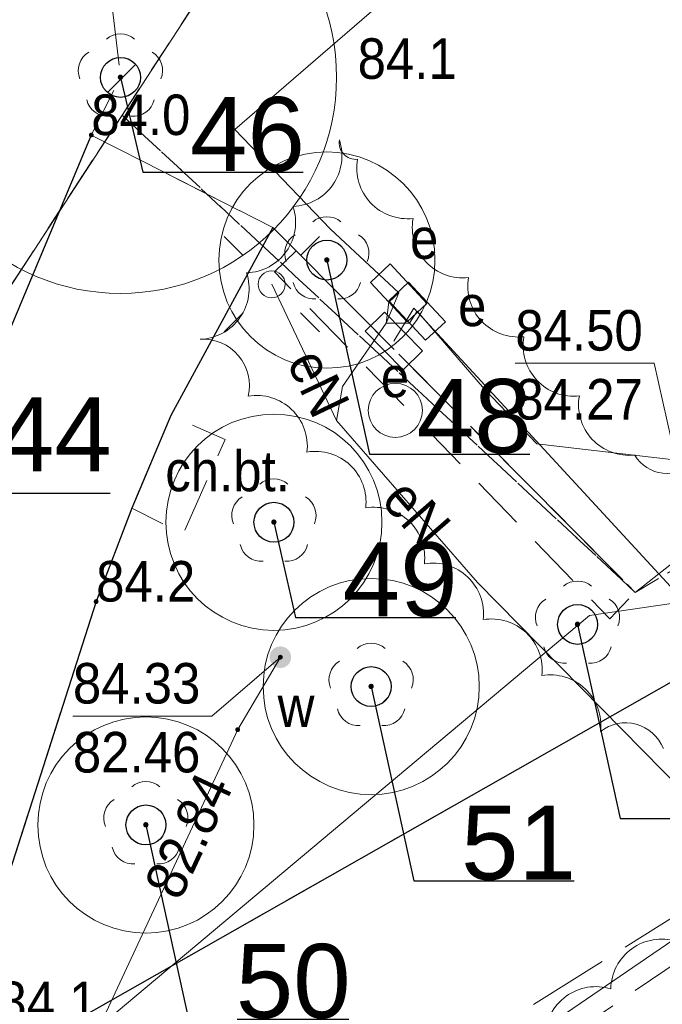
# Model space of a CAD drawing. Header units: metres. Extents: x 6540907 to 6541833, y 5893434 to 5894895.
# Tile 91 of 256: x 6541013 to 6541025, y 5894188 to 5894206. Entities that reach past the tile are written whole.
import ezdxf
from ezdxf import colors
from ezdxf.entities.mleader import LeaderData, LeaderLine
from ezdxf.enums import TextEntityAlignment as Align
from ezdxf.math import Vec2, Vec3

# ---------------------------------------------------------------- set-up
doc = ezdxf.new("R2010")
doc.units = ezdxf.units.M
doc.header["$MEASUREMENT"] = 0
for name, pattern in [('1.0_0.5', [1.5, 1, -0.5]), ('1.5_0.5', [2, 1.5, -0.5]), ('219-500', [0, 0]), ('egug-500', [1, 0.5, -0.5])]:
    doc.linetypes.add(name, pattern=pattern)
doc.layers.get('0').update_dxf_attribs({"color": 2, "linetype": 'CONTINUOUS', "lineweight": 5})
for name, color, linetype, lineweight in [('218-kontur użytku gruntowego', 251, 'CONTINUOUS', 9), ('219-działka ewidencyjna', 152, 'CONTINUOUS', 18), ('chodnik', 251, 'CONTINUOUS', 9), ('chodnik-Atr17', 251, 'CONTINUOUS', 9), ('drzewo liściaste', 251, 'CONTINUOUS', 9), ('jezdnia', 251, 'CONTINUOUS', 9), ('krawężnik', 251, 'CONTINUOUS', 9), ('latarnia', 251, 'CONTINUOUS', 9), ('obszar utwardzony', 251, 'CONTINUOUS', 9), ('obudowa ochronna przewodu', 251, 'CONTINUOUS', 9), ('pikieta naturalna', 251, 'CONTINUOUS', 9), ('pikieta naturalna-Atr2', 251, 'CONTINUOUS', 9), ('przewód elektroenergetyczny podziemny', 251, 'CONTINUOUS', 9), ('przewód elektroenergetyczny podziemny-Atr1', 251, 'CONTINUOUS', 9), ('przewód wodociągowy', 251, 'CONTINUOUS', 9), ('rzędna', 251, 'CONTINUOUS', 9), ('rzędna-Atr2', 251, 'CONTINUOUS', 9), ('rzędna-Atr3', 251, 'CONTINUOUS', 9), ('szafa elektroenergetyczna lub kontener', 251, 'CONTINUOUS', 9), ('szafa elektroenergetyczna lub kontener-Atr17', 251, 'CONTINUOUS', 9), ('z_i_drzewa_liściste_korony', 66, 'CONTINUOUS', 20), ('z_i_drzewa_opis', 7, 'CONTINUOUS', 25), ('zadrzewienie  zakrzewienie', 252, 'CONTINUOUS', 15), ('zasuwa lub zawór', 252, 'CONTINUOUS', 15), ('zasuwa lub zawór-Atr17', 252, 'CONTINUOUS', 15)]:
    doc.layers.add(name, color=color, linetype=linetype, lineweight=lineweight)
doc.layers.add('z_i_masywy_grupy', color=7, linetype='CONTINUOUS', lineweight=13, true_color=0x7f926c)
doc.styles.add('Opisowy', font='arial.ttf')
doc.styles.get("Standard").update_dxf_attribs({"font": 'Arial', "width": 0.75})

# ---------------------------------------------------------------- blocks, each defined once
blk = doc.blocks.new('PW01')
at = {"linetype": 'Continuous', "lineweight": 13}
h = blk.add_hatch(color=0, dxfattribs=at)
edge = h.paths.add_edge_path()
edge.add_arc((0, 0), 0.045, 0, 360)
blk = doc.blocks.new('SM01')
at = {"color": 0, "linetype": 'Continuous', "lineweight": 13}
for p, q in [((-0.53, 0.531), (-0.883, 0.884)), ((0.531, 0.531), (0.884, 0.884)), ((-0.53, -0.53), (-0.883, -0.883)), ((0.531, -0.53), (0.884, -0.883))]:
    blk.add_line(p, q, dxfattribs=at)
blk.add_circle((0, 0), 0.25, dxfattribs=at)
blk = doc.blocks.new('US18')
at = {"color": 0, "linetype": 'Continuous', "lineweight": 13}
for p, q in [((-0.5, -0.25), (-0.5, 0.25)), ((-0.5, 0.25), (0.5, 0.25)), ((0.5, -0.25), (0.5, 0.25)), ((-0.5, -0.25), (0.5, -0.25))]:
    blk.add_line(p, q, dxfattribs=at)
blk = doc.blocks.new('US25')
at = {"linetype": 'Continuous', "lineweight": 0}
h = blk.add_hatch(color=0, dxfattribs=at)
edge = h.paths.add_edge_path()
edge.add_arc((0, 0), 0.2, 0, 360)
blk = doc.blocks.new('OTZK1')
at = {"color": 0, "linetype": 'Continuous'}
blk.add_circle((0, 0), 0.5, dxfattribs=at)
blk = doc.blocks.new('OP021')
at = {"linetype": 'Continuous', "lineweight": 13}
h = blk.add_hatch(color=0, dxfattribs=at)
edge = h.paths.add_edge_path()
edge.add_arc((0, 0), 0.05, 0, 360)
at = {"color": 0, "linetype": 'Continuous', "lineweight": 13}
for centre, start, end in [((0, 0.4), 49.272, 130.728), ((-0.38, 0.124), 121.308, 202.548), ((0.38, 0.124), 337.452, 58.692), ((-0.235, -0.324), 193.221, 274.871), ((0.235, -0.324), 265.129, 346.779)]:
    blk.add_arc(centre, 0.4, start, end, dxfattribs=at)
blk = doc.blocks.new('_None')
blk = doc.blocks.new('punkt')
h = blk.add_hatch()
h.set_pattern_fill('ANSI32', color=256, scale=0.2)
h.set_pattern_definition([(45, (-4781848.87, -5644337.08), (-1.34703841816, 1.34703841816), []), (45, (-4781847.972, -5644337.08), (-1.34703841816, 1.34703841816), [])])
edge = h.paths.add_edge_path()
edge.add_arc((0, 0), 0.243, 0, 360)
blk.add_circle((0, 0), 0.243)

msp = doc.modelspace()

# ---------------------------------------------------------------- linework, layer by layer
at = {"layer": '218-kontur użytku gruntowego', "linetype": 'egug-500', "lineweight": 18, "flags": 128}
for points in [[(6541024.88, 5894195.608), (6541148.06, 5894268.618)], [(6541148.06, 5894268.618), (6541024.88, 5894195.608)], [(6541018.98, 5894209.948), (6541015.38, 5894204.438)], [(6541015.38, 5894204.438), (6541018.98, 5894209.948)], [(6541015.38, 5894204.438), (6541000.71, 5894181.968)], [(6541000.71, 5894181.968), (6541015.38, 5894204.438)], [(6541015.38, 5894204.438), (6541024.88, 5894195.608)], [(6541024.88, 5894195.608), (6541015.38, 5894204.438)]]:
    msp.add_lwpolyline(points, dxfattribs=at)
at = {"layer": '219-działka ewidencyjna', "linetype": '219-500', "lineweight": 18, "flags": 128}
msp.add_lwpolyline([(6541018.98, 5894209.948), (6541000.71, 5894181.968)], dxfattribs=at)
at = {"layer": 'chodnik', "linetype": '1.0_0.5', "lineweight": 18, "flags": 128}
msp.add_lwpolyline([(6541016.28, 5894198.878), (6541015.56, 5894197.168), (6541016.51, 5894196.688), (6541017.29, 5894198.438)], close=True, dxfattribs=at)
at = {"layer": 'jezdnia', "linetype": '1.5_0.5', "lineweight": 18, "flags": 128}
msp.add_lwpolyline([(6540921.23, 5894108.338), (6540924.81, 5894104.958), (6540929.08, 5894109.478), (6540942.44, 5894123.308), (6540948.83, 5894127.078), (6540957.35, 5894132.048), (6540959.24, 5894133.098), (6540967.4, 5894137.838), (6540969.59, 5894139.138), (6540972.14, 5894140.538), (6540973.93, 5894141.538), (6540977.19, 5894143.428), (6540983.03, 5894147.318), (6540987.16, 5894150.868), (6540988.5, 5894152.208), (6540993.97, 5894157.658), (6540998.31, 5894162.568), (6541001.31, 5894166.758), (6541002.44, 5894168.378), (6541003.89, 5894170.388), (6541005.24, 5894171.608), (6541007.68, 5894172.528), (6541010.72, 5894172.898), (6541014.25, 5894172.258), (6541018.77, 5894170.458), (6541020.68, 5894172.438), (6541015.79, 5894177.148), (6541014.35, 5894179.378), (6541014.44, 5894181.898), (6541015.79, 5894183.468), (6541031.2, 5894193.128), (6541029.11, 5894195.978), (6541014.27, 5894187.548), (6541013.09, 5894187.658), (6541012.73, 5894188.688), (6541014.9, 5894195.438), (6541015.56, 5894197.168), (6541016.28, 5894198.878), (6541018.17, 5894202.358), (6541014.81, 5894204.068), (6541010.45, 5894193.678), (6541005.96, 5894182.498), (6541002.87, 5894176.248), (6540997.93, 5894168.668), (6540994.91, 5894164.648), (6540988.4, 5894157.578), (6540982.23, 5894151.808), (6540975.63, 5894147.188), (6540966.12, 5894141.668), (6540958.27, 5894137.338), (6540948.75, 5894131.828), (6540936.8, 5894124.378), (6540932.82, 5894121.338)], close=True, dxfattribs=at)
at = {"layer": 'krawężnik', "linetype": 'Continuous', "lineweight": 25, "flags": 128}
for points in [[(6541014.81, 5894204.068), (6541010.45, 5894193.678), (6541005.96, 5894182.498), (6541002.87, 5894176.248), (6540997.93, 5894168.668), (6540994.91, 5894164.648), (6540988.4, 5894157.578), (6540982.23, 5894151.808), (6540975.63, 5894147.188), (6540966.12, 5894141.668), (6540958.27, 5894137.338)], [(6541018.17, 5894202.358), (6541016.28, 5894198.878), (6541015.56, 5894197.168), (6541014.9, 5894195.438), (6541012.73, 5894188.688), (6541013.09, 5894187.658), (6541014.27, 5894187.548), (6541029.11, 5894195.978)]]:
    msp.add_lwpolyline(points, dxfattribs=at)
at = {"layer": 'obszar utwardzony', "linetype": '1.5_0.5', "lineweight": 18, "flags": 128}
msp.add_lwpolyline([(6541020.38, 5894215.608), (6541014.56, 5894211.938), (6541015.35, 5894205.138), (6541014.81, 5894204.068), (6541018.17, 5894202.358), (6541018.6, 5894201.928), (6541024.88, 5894195.608), (6541029.34, 5894199.128), (6541062.01, 5894224.518), (6541063.85, 5894225.888), (6541078.97, 5894238.768), (6541071.68, 5894249.588), (6541074.48, 5894252.178), (6541072.59, 5894255.888), (6541068.21, 5894250.668), (6541063.19, 5894246.088), (6541046.31, 5894234.428), (6541033.93, 5894226.228), (6541025.77, 5894221.548), (6541022.69, 5894220.518)], close=True, dxfattribs=at)
at = {"layer": 'obudowa ochronna przewodu', "linetype": 'Continuous', "lineweight": 35, "flags": 128}
msp.add_lwpolyline([(6541027.31, 5894190.358), (6541021.96, 5894195.788)], dxfattribs=at)
at = {"layer": 'przewód elektroenergetyczny podziemny', "linetype": 'Continuous', "lineweight": 18, "flags": 128}
for points in [[(6541020.5, 5894201.148), (6541019.24, 5894202.328), (6541017.47, 5894204.168), (6541021.58, 5894207.728)], [(6540997.07, 5894160.538), (6540998.04, 5894159.818), (6541001.15, 5894163.558), (6541005.06, 5894169.838), (6541007.43, 5894171.768), (6541009.86, 5894174.938), (6541013.14, 5894178.578), (6541014.47, 5894180.068), (6541014.66, 5894181.258), (6541015.58, 5894182.348), (6541027.31, 5894190.358), (6541032.91, 5894193.778), (6541037.93, 5894197.298), (6541041.46, 5894200.348), (6541042.85, 5894201.618)], [(6541018.15, 5894201.308), (6541019.35, 5894198.788), (6541021.96, 5894195.788), (6541027.31, 5894190.358), (6541032.91, 5894193.778), (6541037.93, 5894197.298), (6541041.46, 5894200.348), (6541042.85, 5894201.618)], [(6541018.15, 5894201.308), (6541019.35, 5894198.788), (6541019.46, 5894199.418), (6541020.27, 5894200.588), (6541020.32, 5894200.978), (6541020.5, 5894201.148)], [(6541020.5, 5894201.148), (6541020.27, 5894200.588), (6541020.7, 5894200.588), (6541020.84, 5894200.808)], [(6541072.67, 5894069.618), (6541072.26, 5894068.908), (6541055.45, 5894082.148), (6541055.18, 5894088.528), (6541055.15, 5894089.228), (6541054.28, 5894090.218), (6541069.58, 5894108.828), (6541083.36, 5894125.338), (6541055.67, 5894144.768), (6541038.81, 5894156.528), (6541031.44, 5894160.888), (6541029.78, 5894162.028), (6541014.23, 5894173.448), (6541030.59, 5894190.208), (6541028.76, 5894192.198), (6541026.19, 5894194.998), (6541020.78, 5894200.868)], [(6541019.64, 5894191.498), (6541024.03, 5894195.178), (6541027.49, 5894195.688), (6541030.3, 5894197.638), (6541028.18, 5894200.498), (6541026.02, 5894198.008), (6541023.06, 5894198.358), (6541022.09, 5894199.368), (6541020.84, 5894200.808)], [(6541020.78, 5894200.868), (6541020.41, 5894200.258)], [(6540949.3, 5894132.378), (6540983.91, 5894154.938), (6540995.37, 5894166.578), (6541000.93, 5894175.818), (6541019.64, 5894191.498)]]:
    msp.add_lwpolyline(points, dxfattribs=at)
at = {"layer": 'przewód wodociągowy', "linetype": 'Continuous', "lineweight": 18, "flags": 128}
msp.add_lwpolyline([(6541018.31, 5894194.408), (6541017.52, 5894193.068), (6541012.73, 5894182.798), (6541011.16, 5894177.108)], dxfattribs=at)
at = {"layer": 'rzędna-Atr2', "flags": 128}
for points in [[(6541025.95, 5894196.628), (6541025.23, 5894199.848), (6541022.659, 5894199.848)], [(6541018.31, 5894194.408), (6541017.04, 5894193.318), (6541014.47, 5894193.318)]]:
    msp.add_lwpolyline(points, dxfattribs=at)
at = {"layer": 'z_i_drzewa_liściste_korony', "linetype": 'Continuous'}
for centre, radius in [((6541015.35, 5894205.138), 4), ((6541019.171, 5894201.755), 2), ((6541018.191, 5894196.905), 2), ((6541019.991, 5894193.865), 2), ((6541015.821, 5894191.305), 2)]:
    msp.add_circle(centre, radius, dxfattribs=at)
at = {"layer": 'z_i_masywy_grupy', "linetype": 'Continuous'}
for points in [[(6541025.973, 5894198.024, -0.5), (6541024.87, 5894198.148, -0.5), (6541023.844, 5894199.242, -0.5), (6541022.818, 5894200.337, -0.5), (6541021.792, 5894201.431, -0.5), (6541020.766, 5894202.525, -0.5), (6541019.74, 5894203.62, -0.5), (6541019.404, 5894203.978, -0.5), (6541018.545, 5894202.749, -0.5), (6541017.685, 5894201.52, -0.5), (6541016.825, 5894200.291, -0.5), (6541017.716, 5894199.237, -0.5), (6541018.803, 5894198.204, -0.5), (6541019.89, 5894197.17, -0.5), (6541020.976, 5894196.136, -0.5), (6541022.063, 5894195.103, -0.5), (6541023.15, 5894194.069, -0.5), (6541024.237, 5894193.035, -0.5), (6541025.399, 5894192.72, -0.5)], [(6541046.572, 5894203.715, 0.5), (6541045.339, 5894202.86, 0.5), (6541044.107, 5894202.006, 0.5), (6541042.874, 5894201.151, 0.5), (6541041.642, 5894200.296, 0.5), (6541040.409, 5894199.441, 0.5), (6541039.176, 5894198.587, 0.5), (6541037.944, 5894197.732, 0.5), (6541036.711, 5894196.877, 0.5), (6541035.479, 5894196.022, 0.5), (6541034.246, 5894195.167, 0.5), (6541033.013, 5894194.313, 0.5), (6541031.781, 5894193.458, 0.5), (6541030.548, 5894192.603, 0.5), (6541029.315, 5894191.748, 0.5), (6541028.083, 5894190.893, 0.5), (6541026.857, 5894190.03, 0.5), (6541025.641, 5894189.151, 0.5), (6541024.426, 5894188.271, 0.5), (6541023.21, 5894187.392, 0.5)]]:
    msp.add_lwpolyline(points, format="xyb", dxfattribs=at)
at = {"layer": 'zadrzewienie  zakrzewienie', "linetype": '1.0_0.5', "lineweight": 18, "flags": 128}
for points in [[(6541044.04, 5894156.768), (6541052.84, 5894163.428), (6541069.7, 5894175.078), (6541101.31, 5894200.358), (6541129.24, 5894208.168), (6541152.03, 5894225.128), (6541169.97, 5894235.268), (6541187.83, 5894231.338), (6541224.49, 5894232.178), (6541248.1, 5894226.278), (6541267.08, 5894210.648), (6541283.7, 5894248.588), (6541223.9, 5894276.088), (6541201.6, 5894276.988), (6541164.6, 5894267.588), (6541087.7, 5894232.188), (6541061.02, 5894214.688), (6541036.66, 5894196.188), (6541017.58, 5894183.318), (6541015.78, 5894180.798), (6541016.59, 5894177.738), (6541020.64, 5894173.868)], [(6541018.6, 5894201.928), (6541018.2, 5894201.538), (6541024.41, 5894195.118), (6541024.88, 5894195.608)]]:
    msp.add_lwpolyline(points, close=True, dxfattribs=at)

# ---------------------------------------------------------------- block references
at = {"layer": 'drzewo liściaste', "linetype": 'Continuous', "lineweight": 18}
for p in [(6541015.35, 5894205.138), (6541019.17, 5894201.758), (6541019.17, 5894201.758), (6541019.17, 5894201.758), (6541018.19, 5894196.908), (6541018.19, 5894196.908), (6541018.19, 5894196.908), (6541023.81, 5894195.018), (6541019.99, 5894193.868), (6541019.99, 5894193.868), (6541019.99, 5894193.868), (6541015.82, 5894191.308), (6541015.82, 5894191.308), (6541015.82, 5894191.308)]:
    msp.add_blockref('OP021', p, dxfattribs=at)
at = {"layer": 'latarnia', "linetype": 'Continuous', "lineweight": 18}
msp.add_blockref('SM01', (6541018.15, 5894201.308), dxfattribs=at)
at = {"layer": 'pikieta naturalna', "linetype": 'Continuous', "lineweight": 13}
for p in [(6541014.81, 5894204.068), (6541014.9, 5894195.438)]:
    msp.add_blockref('PW01', p, dxfattribs=at)
at = {"layer": 'rzędna', "linetype": 'Continuous', "lineweight": 18}
for p in [(6541018.31, 5894194.408), (6541017.52, 5894193.068)]:
    msp.add_blockref('PW01', p, dxfattribs=at)
at = {"layer": 'szafa elektroenergetyczna lub kontener', "linetype": 'Continuous', "lineweight": 18}
for p, rotation in [((6541020.5, 5894201.148), 313.025), ((6541020.84, 5894200.808), 313.024), ((6541020.41, 5894200.258), 314.502)]:
    msp.add_blockref('US18', p, dxfattribs=dict(at, rotation=rotation))
at = {"layer": 'z_i_drzewa_opis', "ltscale": 0.01, "xscale": 1.520278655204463, "yscale": 1.520278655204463, "zscale": 1.520278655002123}
for p in [(6541015.351, 5894205.135), (6541019.171, 5894201.755), (6541018.191, 5894196.905), (6541023.811, 5894195.015), (6541019.991, 5894193.865), (6541015.821, 5894191.305)]:
    msp.add_blockref('punkt', p, dxfattribs=at)
at = {"layer": 'zadrzewienie  zakrzewienie', "linetype": 'Continuous', "lineweight": 18}
msp.add_blockref('OTZK1', (6541020.438, 5894198.974), dxfattribs=at)
msp.add_blockref('OTZK1', (6541020.438, 5894198.974), dxfattribs=at)
at = {"layer": 'zasuwa lub zawór', "linetype": 'Continuous', "lineweight": 18}
msp.add_blockref('US25', (6541018.31, 5894194.408), dxfattribs=at)

# ---------------------------------------------------------------- texts
at = {"layer": 'chodnik-Atr17', "width": 0.9}
msp.add_text('ch.bt.', height=0.75, dxfattribs=at).set_placement((6541016.18, 5894197.478))
at = {"layer": 'pikieta naturalna-Atr2', "width": 0.9}
for s, p in [('84.1', (6541019.74, 5894205.108)), ('84.0', (6541014.81, 5894204.068)), ('84.2', (6541014.9, 5894195.438)), ('84.1', (6541013.09, 5894187.658))]:
    msp.add_text(s, height=0.75, dxfattribs=at).set_placement(p)
at = {"layer": 'przewód elektroenergetyczny podziemny-Atr1', "width": 0.9}
for rotation, p in [(295.463, (6541018.76, 5894200.028)), (311.023, (6541020.44, 5894197.538))]:
    msp.add_text('eN', height=0.75, rotation=rotation, dxfattribs=at).set_placement(p, align=Align.MIDDLE_LEFT)
at = {"layer": 'rzędna-Atr2', "width": 0.9}
for s, p in [('84.50', (6541022.659, 5894199.855)), ('84.33', (6541014.47, 5894193.326))]:
    msp.add_text(s, height=0.75, dxfattribs=at).set_placement(p, align=Align.BOTTOM_LEFT)
msp.add_text('82.84', height=0.75, rotation=64.949, dxfattribs=at).set_placement((6541016.11, 5894190.038), align=Align.MIDDLE_LEFT)
at = {"layer": 'rzędna-Atr3', "width": 0.9}
for s, p in [('84.27', (6541022.659, 5894198.58)), ('82.46', (6541014.47, 5894192.051))]:
    msp.add_text(s, height=0.75, dxfattribs=at).set_placement(p, align=Align.BOTTOM_LEFT)
at = {"layer": 'szafa elektroenergetyczna lub kontener-Atr17', "width": 0.9}
for p in [(6541020.71, 5894201.778), (6541020.17, 5894199.218)]:
    msp.add_text('e', height=0.75, dxfattribs=at).set_placement(p)
msp.add_text('e', height=0.75, dxfattribs=at).set_placement((6541021.6, 5894200.908), align=Align.MIDDLE_LEFT)
at = {"layer": 'zasuwa lub zawór-Atr17', "width": 0.9}
msp.add_text('w', height=0.75, dxfattribs=at).set_placement((6541018.26, 5894193.118))

# ---------------------------------------------------------------- leaders
at = {"layer": 'z_i_drzewa_opis'}
ml = msp.add_multileader_mtext('Standard', dxfattribs=at)
ml.set_content('46', color=256, style='Opisowy')
ml.set_leader_properties()
ml.set_arrow_properties(name='NONE')
ml.build(insert=Vec2(0, 0))
ml.multileader.update_dxf_attribs({"has_dogleg": 0, "text_left_attachment_type": 6, "text_right_attachment_type": 5, "text_top_attachment_type": 0, "text_bottom_attachment_type": 0, "dogleg_length": 1.914, "arrow_head_size": 7.005})
ctx = ml.context
ctx.base_point, ctx.char_height, ctx.arrow_head_size, ctx.landing_gap_size, ctx.plane_origin = Vec3(6541015.763, 5894203.379), 1.3683, 7.005, 0.876, Vec3(6541008.768, 5894197.159)
ctx.left_attachment, ctx.right_attachment, ctx.attachment_type = 6, 5, 2
notes = []
notes.append((ctx, [(1, (1, 1, 0), (6541012.723, 5894203.379), (1, 0), 3.041, [(0, [(6541015.351, 5894205.135), (6541015.763, 5894203.379), (6541015.763, 5894203.379), (6541015.763, 5894203.379), (6541015.763, 5894203.379), (6541015.763, 5894203.379), (6541015.763, 5894203.379), (6541015.763, 5894203.379), (6541015.763, 5894203.379), (6541015.763, 5894203.379), (6541015.763, 5894203.379), (6541015.763, 5894203.379), (6541015.763, 5894203.379), (6541015.763, 5894203.379), (6541015.763, 5894203.379), (6541015.763, 5894203.379), (6541015.763, 5894203.379), (6541015.763, 5894203.379), (6541015.763, 5894203.379), (6541015.763, 5894203.379), (6541015.763, 5894203.379), (6541015.763, 5894203.379), (6541015.763, 5894203.379), (6541015.763, 5894203.379), (6541015.763, 5894203.379), (6541015.763, 5894203.379), (6541015.763, 5894203.379), (6541015.763, 5894203.379), (6541015.763, 5894203.379), (6541015.763, 5894203.379), (6541015.763, 5894203.379), (6541015.763, 5894203.379), (6541015.763, 5894203.379), (6541015.763, 5894203.379), (6541015.763, 5894203.379), (6541015.763, 5894203.379), (6541015.763, 5894203.379), (6541015.763, 5894203.379), (6541015.763, 5894203.379), (6541015.763, 5894203.379), (6541015.763, 5894203.379), (6541015.763, 5894203.379), (6541015.763, 5894203.379), (6541015.763, 5894203.379), (6541015.763, 5894203.379), (6541015.763, 5894203.379), (6541015.763, 5894203.379), (6541015.763, 5894203.379), (6541015.763, 5894203.379), (6541015.763, 5894203.379), (6541015.763, 5894203.379), (6541015.763, 5894203.379), (6541015.763, 5894203.379), (6541015.763, 5894203.379), (6541015.763, 5894203.379), (6541015.763, 5894203.379), (6541015.763, 5894203.379), (6541015.763, 5894203.379), (6541015.763, 5894203.379), (6541015.763, 5894203.379), (6541015.763, 5894203.379), (6541015.763, 5894203.379), (6541015.763, 5894203.379), (6541015.763, 5894203.379), (6541015.763, 5894203.379), (6541015.763, 5894203.379), (6541015.763, 5894203.379), (6541015.763, 5894203.379), (6541015.763, 5894203.379), (6541015.763, 5894203.379), (6541015.763, 5894203.379), (6541015.763, 5894203.379), (6541015.763, 5894203.379), (6541015.763, 5894203.379), (6541015.763, 5894203.379), (6541015.763, 5894203.379), (6541015.763, 5894203.379), (6541015.763, 5894203.379), (6541015.763, 5894203.379), (6541015.763, 5894203.379), (6541015.763, 5894203.379), (6541015.763, 5894203.379), (6541015.763, 5894203.379), (6541015.763, 5894203.379), (6541015.763, 5894203.379), (6541015.763, 5894203.379), (6541015.763, 5894203.379), (6541015.763, 5894203.379), (6541015.763, 5894203.379), (6541015.763, 5894203.379), (6541015.763, 5894203.379), (6541015.763, 5894203.379), (6541015.763, 5894203.379), (6541015.763, 5894203.379), (6541015.763, 5894203.379), (6541015.763, 5894203.379), (6541015.763, 5894203.379), (6541015.763, 5894203.379), (6541015.763, 5894203.379), (6541015.763, 5894203.379), (6541015.763, 5894203.379), (6541015.763, 5894203.379), (6541015.763, 5894203.379), (6541015.763, 5894203.379), (6541015.763, 5894203.379), (6541015.763, 5894203.379), (6541015.763, 5894203.379), (6541015.763, 5894203.379), (6541015.763, 5894203.379), (6541015.763, 5894203.379), (6541015.763, 5894203.379), (6541015.763, 5894203.379), (6541015.763, 5894203.379), (6541015.763, 5894203.379), (6541015.763, 5894203.379), (6541015.763, 5894203.379), (6541015.763, 5894203.379), (6541015.763, 5894203.379), (6541015.763, 5894203.379), (6541015.763, 5894203.379), (6541015.763, 5894203.379), (6541015.763, 5894203.379), (6541015.763, 5894203.379), (6541015.763, 5894203.379), (6541015.763, 5894203.379), (6541015.763, 5894203.379)], 256, [])])]))
ctx.mtext.insert, ctx.mtext.flow_direction = Vec3(6541016.639, 5894204.771), 5
ml = msp.add_multileader_mtext('Standard', dxfattribs=at)
ml.set_content('48', color=256, style='Opisowy')
ml.set_leader_properties()
ml.set_arrow_properties(name='NONE')
ml.build(insert=Vec2(0, 0))
ml.multileader.update_dxf_attribs({"has_dogleg": 0, "text_left_attachment_type": 6, "text_right_attachment_type": 5, "text_top_attachment_type": 0, "text_bottom_attachment_type": 0, "dogleg_length": 1.914, "arrow_head_size": 7.005})
ctx = ml.context
ctx.base_point, ctx.char_height, ctx.arrow_head_size, ctx.landing_gap_size, ctx.plane_origin = Vec3(6541019.96, 5894198.163), 1.3683, 7.005, 0.876, Vec3(6541012.588, 5894193.779)
ctx.left_attachment, ctx.right_attachment, ctx.attachment_type = 6, 5, 2
notes.append((ctx, [(1, (1, 1, 0), (6541016.919, 5894198.163), (1, 0), 3.041, [(0, [(6541019.171, 5894201.755), (6541019.96, 5894198.163), (6541019.96, 5894198.163), (6541019.96, 5894198.163), (6541019.96, 5894198.163), (6541019.96, 5894198.163), (6541019.96, 5894198.163), (6541019.96, 5894198.163), (6541019.96, 5894198.163), (6541019.96, 5894198.163), (6541019.96, 5894198.163), (6541019.96, 5894198.163), (6541019.96, 5894198.163), (6541019.96, 5894198.163), (6541019.96, 5894198.163), (6541019.96, 5894198.163), (6541019.96, 5894198.163), (6541019.96, 5894198.163), (6541019.96, 5894198.163), (6541019.96, 5894198.163), (6541019.96, 5894198.163), (6541019.96, 5894198.163), (6541019.96, 5894198.163), (6541019.96, 5894198.163), (6541019.96, 5894198.163), (6541019.96, 5894198.163), (6541019.96, 5894198.163), (6541019.96, 5894198.163), (6541019.96, 5894198.163), (6541019.96, 5894198.163), (6541019.96, 5894198.163), (6541019.96, 5894198.163), (6541019.96, 5894198.163), (6541019.96, 5894198.163), (6541019.96, 5894198.163), (6541019.96, 5894198.163), (6541019.96, 5894198.163), (6541019.96, 5894198.163), (6541019.96, 5894198.163), (6541019.96, 5894198.163), (6541019.96, 5894198.163), (6541019.96, 5894198.163), (6541019.96, 5894198.163), (6541019.96, 5894198.163), (6541019.96, 5894198.163), (6541019.96, 5894198.163), (6541019.96, 5894198.163), (6541019.96, 5894198.163), (6541019.96, 5894198.163), (6541019.96, 5894198.163), (6541019.96, 5894198.163), (6541019.96, 5894198.163), (6541019.96, 5894198.163), (6541019.96, 5894198.163), (6541019.96, 5894198.163), (6541019.96, 5894198.163), (6541019.96, 5894198.163), (6541019.96, 5894198.163), (6541019.96, 5894198.163), (6541019.96, 5894198.163), (6541019.96, 5894198.163), (6541019.96, 5894198.163), (6541019.96, 5894198.163), (6541019.96, 5894198.163), (6541019.96, 5894198.163), (6541019.96, 5894198.163), (6541019.96, 5894198.163), (6541019.96, 5894198.163), (6541019.96, 5894198.163), (6541019.96, 5894198.163), (6541019.96, 5894198.163), (6541019.96, 5894198.163), (6541019.96, 5894198.163), (6541019.96, 5894198.163), (6541019.96, 5894198.163), (6541019.96, 5894198.163), (6541019.96, 5894198.163), (6541019.96, 5894198.163), (6541019.96, 5894198.163), (6541019.96, 5894198.163), (6541019.96, 5894198.163), (6541019.96, 5894198.163), (6541019.96, 5894198.163), (6541019.96, 5894198.163), (6541019.96, 5894198.163), (6541019.96, 5894198.163), (6541019.96, 5894198.163), (6541019.96, 5894198.163), (6541019.96, 5894198.163), (6541019.96, 5894198.163), (6541019.96, 5894198.163), (6541019.96, 5894198.163), (6541019.96, 5894198.163), (6541019.96, 5894198.163), (6541019.96, 5894198.163), (6541019.96, 5894198.163), (6541019.96, 5894198.163), (6541019.96, 5894198.163), (6541019.96, 5894198.163), (6541019.96, 5894198.163), (6541019.96, 5894198.163), (6541019.96, 5894198.163), (6541019.96, 5894198.163), (6541019.96, 5894198.163), (6541019.96, 5894198.163), (6541019.96, 5894198.163), (6541019.96, 5894198.163), (6541019.96, 5894198.163), (6541019.96, 5894198.163), (6541019.96, 5894198.163), (6541019.96, 5894198.163), (6541019.96, 5894198.163), (6541019.96, 5894198.163), (6541019.96, 5894198.163), (6541019.96, 5894198.163), (6541019.96, 5894198.163), (6541019.96, 5894198.163), (6541019.96, 5894198.163), (6541019.96, 5894198.163), (6541019.96, 5894198.163), (6541019.96, 5894198.163), (6541019.96, 5894198.163), (6541019.96, 5894198.163), (6541019.96, 5894198.163), (6541019.96, 5894198.163), (6541019.96, 5894198.163)], 256, [])])]))
ctx.mtext.insert, ctx.mtext.flow_direction = Vec3(6541020.835, 5894199.554), 5
ml = msp.add_multileader_mtext('Standard', dxfattribs=at)
ml.set_content('44', color=256, style='Opisowy')
ml.set_leader_properties()
ml.set_arrow_properties(name='NONE')
ml.build(insert=Vec2(0, 0))
ml.multileader.update_dxf_attribs({"has_dogleg": 0, "text_left_attachment_type": 6, "text_right_attachment_type": 5, "text_top_attachment_type": 0, "text_bottom_attachment_type": 0, "dogleg_length": 1.914, "arrow_head_size": 7.005})
ctx = ml.context
ctx.base_point, ctx.char_height, ctx.arrow_head_size, ctx.landing_gap_size, ctx.plane_origin = Vec3(6541012.19, 5894197.443), 1.3683, 7.005, 0.876, Vec3(6541004.818, 5894193.059)
ctx.left_attachment, ctx.right_attachment, ctx.attachment_type = 6, 5, 2
notes.append((ctx, [(1, (1, 1, 0), (6541009.149, 5894197.443), (1, 0), 3.041, [(0, [(6541011.401, 5894201.035), (6541012.19, 5894197.443), (6541012.19, 5894197.443), (6541012.19, 5894197.443), (6541012.19, 5894197.443), (6541012.19, 5894197.443), (6541012.19, 5894197.443), (6541012.19, 5894197.443), (6541012.19, 5894197.443), (6541012.19, 5894197.443), (6541012.19, 5894197.443), (6541012.19, 5894197.443), (6541012.19, 5894197.443), (6541012.19, 5894197.443), (6541012.19, 5894197.443), (6541012.19, 5894197.443), (6541012.19, 5894197.443), (6541012.19, 5894197.443), (6541012.19, 5894197.443), (6541012.19, 5894197.443), (6541012.19, 5894197.443), (6541012.19, 5894197.443), (6541012.19, 5894197.443), (6541012.19, 5894197.443), (6541012.19, 5894197.443), (6541012.19, 5894197.443), (6541012.19, 5894197.443), (6541012.19, 5894197.443), (6541012.19, 5894197.443), (6541012.19, 5894197.443), (6541012.19, 5894197.443), (6541012.19, 5894197.443), (6541012.19, 5894197.443), (6541012.19, 5894197.443), (6541012.19, 5894197.443), (6541012.19, 5894197.443), (6541012.19, 5894197.443), (6541012.19, 5894197.443), (6541012.19, 5894197.443), (6541012.19, 5894197.443), (6541012.19, 5894197.443), (6541012.19, 5894197.443), (6541012.19, 5894197.443), (6541012.19, 5894197.443), (6541012.19, 5894197.443), (6541012.19, 5894197.443), (6541012.19, 5894197.443), (6541012.19, 5894197.443), (6541012.19, 5894197.443), (6541012.19, 5894197.443), (6541012.19, 5894197.443), (6541012.19, 5894197.443), (6541012.19, 5894197.443), (6541012.19, 5894197.443), (6541012.19, 5894197.443), (6541012.19, 5894197.443), (6541012.19, 5894197.443), (6541012.19, 5894197.443), (6541012.19, 5894197.443), (6541012.19, 5894197.443), (6541012.19, 5894197.443), (6541012.19, 5894197.443), (6541012.19, 5894197.443), (6541012.19, 5894197.443), (6541012.19, 5894197.443), (6541012.19, 5894197.443), (6541012.19, 5894197.443), (6541012.19, 5894197.443), (6541012.19, 5894197.443), (6541012.19, 5894197.443), (6541012.19, 5894197.443), (6541012.19, 5894197.443), (6541012.19, 5894197.443), (6541012.19, 5894197.443), (6541012.19, 5894197.443), (6541012.19, 5894197.443), (6541012.19, 5894197.443), (6541012.19, 5894197.443), (6541012.19, 5894197.443), (6541012.19, 5894197.443), (6541012.19, 5894197.443), (6541012.19, 5894197.443), (6541012.19, 5894197.443), (6541012.19, 5894197.443), (6541012.19, 5894197.443), (6541012.19, 5894197.443), (6541012.19, 5894197.443), (6541012.19, 5894197.443), (6541012.19, 5894197.443), (6541012.19, 5894197.443), (6541012.19, 5894197.443), (6541012.19, 5894197.443), (6541012.19, 5894197.443), (6541012.19, 5894197.443), (6541012.19, 5894197.443), (6541012.19, 5894197.443), (6541012.19, 5894197.443), (6541012.19, 5894197.443), (6541012.19, 5894197.443), (6541012.19, 5894197.443), (6541012.19, 5894197.443), (6541012.19, 5894197.443), (6541012.19, 5894197.443), (6541012.19, 5894197.443), (6541012.19, 5894197.443), (6541012.19, 5894197.443), (6541012.19, 5894197.443), (6541012.19, 5894197.443), (6541012.19, 5894197.443), (6541012.19, 5894197.443), (6541012.19, 5894197.443), (6541012.19, 5894197.443), (6541012.19, 5894197.443), (6541012.19, 5894197.443), (6541012.19, 5894197.443), (6541012.19, 5894197.443), (6541012.19, 5894197.443), (6541012.19, 5894197.443), (6541012.19, 5894197.443), (6541012.19, 5894197.443), (6541012.19, 5894197.443), (6541012.19, 5894197.443), (6541012.19, 5894197.443), (6541012.19, 5894197.443), (6541012.19, 5894197.443), (6541012.19, 5894197.443)], 256, [])])]))
ctx.mtext.insert, ctx.mtext.flow_direction = Vec3(6541013.065, 5894199.216), 5
ml = msp.add_multileader_mtext('Standard', dxfattribs=at)
ml.set_content('49', color=256, style='Opisowy')
ml.set_leader_properties()
ml.set_arrow_properties(name='NONE')
ml.build(insert=Vec2(0, 0))
ml.multileader.update_dxf_attribs({"has_dogleg": 0, "text_left_attachment_type": 6, "text_right_attachment_type": 5, "text_top_attachment_type": 0, "text_bottom_attachment_type": 0, "dogleg_length": 1.914, "arrow_head_size": 7.005})
ctx = ml.context
ctx.base_point, ctx.char_height, ctx.arrow_head_size, ctx.landing_gap_size, ctx.plane_origin = Vec3(6541018.589, 5894195.142), 1.3683, 7.005, 0.876, Vec3(6541011.608, 5894188.929)
ctx.left_attachment, ctx.right_attachment, ctx.attachment_type = 6, 5, 2
notes.append((ctx, [(1, (1, 1, 0), (6541015.549, 5894195.142), (1, 0), 3.041, [(0, [(6541018.191, 5894196.905), (6541018.589, 5894195.142), (6541018.589, 5894195.142), (6541018.589, 5894195.142), (6541018.589, 5894195.142), (6541018.589, 5894195.142), (6541018.589, 5894195.142), (6541018.589, 5894195.142), (6541018.589, 5894195.142), (6541018.589, 5894195.142), (6541018.589, 5894195.142), (6541018.589, 5894195.142), (6541018.589, 5894195.142), (6541018.589, 5894195.142), (6541018.589, 5894195.142), (6541018.589, 5894195.142), (6541018.589, 5894195.142), (6541018.589, 5894195.142), (6541018.589, 5894195.142), (6541018.589, 5894195.142), (6541018.589, 5894195.142), (6541018.589, 5894195.142), (6541018.589, 5894195.142), (6541018.589, 5894195.142), (6541018.589, 5894195.142), (6541018.589, 5894195.142), (6541018.589, 5894195.142), (6541018.589, 5894195.142), (6541018.589, 5894195.142), (6541018.589, 5894195.142), (6541018.589, 5894195.142), (6541018.589, 5894195.142), (6541018.589, 5894195.142), (6541018.589, 5894195.142), (6541018.589, 5894195.142), (6541018.589, 5894195.142), (6541018.589, 5894195.142), (6541018.589, 5894195.142), (6541018.589, 5894195.142), (6541018.589, 5894195.142), (6541018.589, 5894195.142), (6541018.589, 5894195.142), (6541018.589, 5894195.142), (6541018.589, 5894195.142), (6541018.589, 5894195.142), (6541018.589, 5894195.142), (6541018.589, 5894195.142), (6541018.589, 5894195.142), (6541018.589, 5894195.142), (6541018.589, 5894195.142), (6541018.589, 5894195.142), (6541018.589, 5894195.142), (6541018.589, 5894195.142), (6541018.589, 5894195.142), (6541018.589, 5894195.142), (6541018.589, 5894195.142), (6541018.589, 5894195.142), (6541018.589, 5894195.142), (6541018.589, 5894195.142), (6541018.589, 5894195.142), (6541018.589, 5894195.142), (6541018.589, 5894195.142), (6541018.589, 5894195.142), (6541018.589, 5894195.142), (6541018.589, 5894195.142), (6541018.589, 5894195.142), (6541018.589, 5894195.142), (6541018.589, 5894195.142), (6541018.589, 5894195.142), (6541018.589, 5894195.142), (6541018.589, 5894195.142), (6541018.589, 5894195.142), (6541018.589, 5894195.142), (6541018.589, 5894195.142), (6541018.589, 5894195.142), (6541018.589, 5894195.142), (6541018.589, 5894195.142), (6541018.589, 5894195.142), (6541018.589, 5894195.142), (6541018.589, 5894195.142), (6541018.589, 5894195.142), (6541018.589, 5894195.142), (6541018.589, 5894195.142), (6541018.589, 5894195.142), (6541018.589, 5894195.142), (6541018.589, 5894195.142), (6541018.589, 5894195.142), (6541018.589, 5894195.142), (6541018.589, 5894195.142), (6541018.589, 5894195.142), (6541018.589, 5894195.142), (6541018.589, 5894195.142), (6541018.589, 5894195.142), (6541018.589, 5894195.142), (6541018.589, 5894195.142), (6541018.589, 5894195.142), (6541018.589, 5894195.142), (6541018.589, 5894195.142), (6541018.589, 5894195.142), (6541018.589, 5894195.142), (6541018.589, 5894195.142), (6541018.589, 5894195.142), (6541018.589, 5894195.142), (6541018.589, 5894195.142), (6541018.589, 5894195.142), (6541018.589, 5894195.142), (6541018.589, 5894195.142), (6541018.589, 5894195.142), (6541018.589, 5894195.142), (6541018.589, 5894195.142), (6541018.589, 5894195.142), (6541018.589, 5894195.142), (6541018.589, 5894195.142), (6541018.589, 5894195.142), (6541018.589, 5894195.142), (6541018.589, 5894195.142), (6541018.589, 5894195.142), (6541018.589, 5894195.142), (6541018.589, 5894195.142), (6541018.589, 5894195.142), (6541018.589, 5894195.142), (6541018.589, 5894195.142), (6541018.589, 5894195.142), (6541018.589, 5894195.142), (6541018.589, 5894195.142), (6541018.589, 5894195.142)], 256, [])])]))
ctx.mtext.insert, ctx.mtext.flow_direction = Vec3(6541019.465, 5894196.534), 5
ml = msp.add_multileader_mtext('Standard', dxfattribs=at)
ml.set_content('52', color=256, style='Opisowy')
ml.set_leader_properties()
ml.set_arrow_properties(name='NONE')
ml.build(insert=Vec2(0, 0))
ml.multileader.update_dxf_attribs({"has_dogleg": 0, "text_left_attachment_type": 6, "text_right_attachment_type": 5, "text_top_attachment_type": 0, "text_bottom_attachment_type": 0, "dogleg_length": 1.914, "arrow_head_size": 7.005})
ctx = ml.context
ctx.base_point, ctx.char_height, ctx.arrow_head_size, ctx.landing_gap_size, ctx.plane_origin = Vec3(6541024.6, 5894191.423), 1.3683, 7.005, 0.876, Vec3(6541017.228, 5894187.039)
ctx.left_attachment, ctx.right_attachment, ctx.attachment_type = 6, 5, 2
notes.append((ctx, [(1, (1, 1, 0), (6541021.559, 5894191.423), (1, 0), 3.041, [(0, [(6541023.811, 5894195.015), (6541024.6, 5894191.423), (6541024.6, 5894191.423), (6541024.6, 5894191.423), (6541024.6, 5894191.423), (6541024.6, 5894191.423), (6541024.6, 5894191.423), (6541024.6, 5894191.423), (6541024.6, 5894191.423), (6541024.6, 5894191.423), (6541024.6, 5894191.423), (6541024.6, 5894191.423), (6541024.6, 5894191.423), (6541024.6, 5894191.423), (6541024.6, 5894191.423), (6541024.6, 5894191.423), (6541024.6, 5894191.423), (6541024.6, 5894191.423), (6541024.6, 5894191.423), (6541024.6, 5894191.423), (6541024.6, 5894191.423), (6541024.6, 5894191.423), (6541024.6, 5894191.423), (6541024.6, 5894191.423), (6541024.6, 5894191.423), (6541024.6, 5894191.423), (6541024.6, 5894191.423), (6541024.6, 5894191.423), (6541024.6, 5894191.423), (6541024.6, 5894191.423), (6541024.6, 5894191.423), (6541024.6, 5894191.423), (6541024.6, 5894191.423), (6541024.6, 5894191.423), (6541024.6, 5894191.423), (6541024.6, 5894191.423), (6541024.6, 5894191.423), (6541024.6, 5894191.423), (6541024.6, 5894191.423), (6541024.6, 5894191.423), (6541024.6, 5894191.423), (6541024.6, 5894191.423), (6541024.6, 5894191.423), (6541024.6, 5894191.423), (6541024.6, 5894191.423), (6541024.6, 5894191.423), (6541024.6, 5894191.423), (6541024.6, 5894191.423), (6541024.6, 5894191.423), (6541024.6, 5894191.423), (6541024.6, 5894191.423), (6541024.6, 5894191.423), (6541024.6, 5894191.423), (6541024.6, 5894191.423), (6541024.6, 5894191.423), (6541024.6, 5894191.423), (6541024.6, 5894191.423), (6541024.6, 5894191.423), (6541024.6, 5894191.423), (6541024.6, 5894191.423), (6541024.6, 5894191.423), (6541024.6, 5894191.423), (6541024.6, 5894191.423), (6541024.6, 5894191.423), (6541024.6, 5894191.423), (6541024.6, 5894191.423), (6541024.6, 5894191.423), (6541024.6, 5894191.423), (6541024.6, 5894191.423), (6541024.6, 5894191.423), (6541024.6, 5894191.423), (6541024.6, 5894191.423), (6541024.6, 5894191.423), (6541024.6, 5894191.423), (6541024.6, 5894191.423), (6541024.6, 5894191.423), (6541024.6, 5894191.423), (6541024.6, 5894191.423), (6541024.6, 5894191.423), (6541024.6, 5894191.423), (6541024.6, 5894191.423), (6541024.6, 5894191.423), (6541024.6, 5894191.423), (6541024.6, 5894191.423), (6541024.6, 5894191.423), (6541024.6, 5894191.423), (6541024.6, 5894191.423), (6541024.6, 5894191.423), (6541024.6, 5894191.423), (6541024.6, 5894191.423), (6541024.6, 5894191.423), (6541024.6, 5894191.423), (6541024.6, 5894191.423), (6541024.6, 5894191.423), (6541024.6, 5894191.423), (6541024.6, 5894191.423), (6541024.6, 5894191.423), (6541024.6, 5894191.423), (6541024.6, 5894191.423), (6541024.6, 5894191.423), (6541024.6, 5894191.423), (6541024.6, 5894191.423), (6541024.6, 5894191.423), (6541024.6, 5894191.423), (6541024.6, 5894191.423), (6541024.6, 5894191.423), (6541024.6, 5894191.423), (6541024.6, 5894191.423), (6541024.6, 5894191.423), (6541024.6, 5894191.423), (6541024.6, 5894191.423), (6541024.6, 5894191.423), (6541024.6, 5894191.423), (6541024.6, 5894191.423), (6541024.6, 5894191.423), (6541024.6, 5894191.423), (6541024.6, 5894191.423), (6541024.6, 5894191.423), (6541024.6, 5894191.423), (6541024.6, 5894191.423), (6541024.6, 5894191.423), (6541024.6, 5894191.423), (6541024.6, 5894191.423), (6541024.6, 5894191.423), (6541024.6, 5894191.423), (6541024.6, 5894191.423)], 256, [])])]))
ctx.mtext.insert, ctx.mtext.flow_direction = Vec3(6541025.475, 5894192.814), 5
ml = msp.add_multileader_mtext('Standard', dxfattribs=at)
ml.set_content('51', color=256, style='Opisowy')
ml.set_leader_properties()
ml.set_arrow_properties(name='NONE')
ml.build(insert=Vec2(0, 0))
ml.multileader.update_dxf_attribs({"has_dogleg": 0, "text_left_attachment_type": 6, "text_right_attachment_type": 5, "text_top_attachment_type": 0, "text_bottom_attachment_type": 0, "dogleg_length": 1.914, "arrow_head_size": 7.005})
ctx = ml.context
ctx.base_point, ctx.char_height, ctx.arrow_head_size, ctx.landing_gap_size, ctx.plane_origin = Vec3(6541020.78, 5894190.273), 1.3683, 7.005, 0.876, Vec3(6541013.408, 5894185.889)
ctx.left_attachment, ctx.right_attachment, ctx.attachment_type = 6, 5, 2
notes.append((ctx, [(1, (1, 1, 0), (6541017.739, 5894190.273), (1, 0), 3.041, [(0, [(6541019.991, 5894193.865), (6541020.78, 5894190.273), (6541020.78, 5894190.273), (6541020.78, 5894190.273), (6541020.78, 5894190.273), (6541020.78, 5894190.273), (6541020.78, 5894190.273), (6541020.78, 5894190.273), (6541020.78, 5894190.273), (6541020.78, 5894190.273), (6541020.78, 5894190.273), (6541020.78, 5894190.273), (6541020.78, 5894190.273), (6541020.78, 5894190.273), (6541020.78, 5894190.273), (6541020.78, 5894190.273), (6541020.78, 5894190.273), (6541020.78, 5894190.273), (6541020.78, 5894190.273), (6541020.78, 5894190.273), (6541020.78, 5894190.273), (6541020.78, 5894190.273), (6541020.78, 5894190.273), (6541020.78, 5894190.273), (6541020.78, 5894190.273), (6541020.78, 5894190.273), (6541020.78, 5894190.273), (6541020.78, 5894190.273), (6541020.78, 5894190.273), (6541020.78, 5894190.273), (6541020.78, 5894190.273), (6541020.78, 5894190.273), (6541020.78, 5894190.273), (6541020.78, 5894190.273), (6541020.78, 5894190.273), (6541020.78, 5894190.273), (6541020.78, 5894190.273), (6541020.78, 5894190.273), (6541020.78, 5894190.273), (6541020.78, 5894190.273), (6541020.78, 5894190.273), (6541020.78, 5894190.273), (6541020.78, 5894190.273), (6541020.78, 5894190.273), (6541020.78, 5894190.273), (6541020.78, 5894190.273), (6541020.78, 5894190.273), (6541020.78, 5894190.273), (6541020.78, 5894190.273), (6541020.78, 5894190.273), (6541020.78, 5894190.273), (6541020.78, 5894190.273), (6541020.78, 5894190.273), (6541020.78, 5894190.273), (6541020.78, 5894190.273), (6541020.78, 5894190.273), (6541020.78, 5894190.273), (6541020.78, 5894190.273), (6541020.78, 5894190.273), (6541020.78, 5894190.273), (6541020.78, 5894190.273), (6541020.78, 5894190.273), (6541020.78, 5894190.273), (6541020.78, 5894190.273), (6541020.78, 5894190.273), (6541020.78, 5894190.273), (6541020.78, 5894190.273), (6541020.78, 5894190.273), (6541020.78, 5894190.273), (6541020.78, 5894190.273), (6541020.78, 5894190.273), (6541020.78, 5894190.273), (6541020.78, 5894190.273), (6541020.78, 5894190.273), (6541020.78, 5894190.273), (6541020.78, 5894190.273), (6541020.78, 5894190.273), (6541020.78, 5894190.273), (6541020.78, 5894190.273), (6541020.78, 5894190.273), (6541020.78, 5894190.273), (6541020.78, 5894190.273), (6541020.78, 5894190.273), (6541020.78, 5894190.273), (6541020.78, 5894190.273), (6541020.78, 5894190.273), (6541020.78, 5894190.273), (6541020.78, 5894190.273), (6541020.78, 5894190.273), (6541020.78, 5894190.273), (6541020.78, 5894190.273), (6541020.78, 5894190.273), (6541020.78, 5894190.273), (6541020.78, 5894190.273), (6541020.78, 5894190.273), (6541020.78, 5894190.273), (6541020.78, 5894190.273), (6541020.78, 5894190.273), (6541020.78, 5894190.273), (6541020.78, 5894190.273), (6541020.78, 5894190.273), (6541020.78, 5894190.273), (6541020.78, 5894190.273), (6541020.78, 5894190.273), (6541020.78, 5894190.273), (6541020.78, 5894190.273), (6541020.78, 5894190.273), (6541020.78, 5894190.273), (6541020.78, 5894190.273), (6541020.78, 5894190.273), (6541020.78, 5894190.273), (6541020.78, 5894190.273), (6541020.78, 5894190.273), (6541020.78, 5894190.273), (6541020.78, 5894190.273), (6541020.78, 5894190.273), (6541020.78, 5894190.273), (6541020.78, 5894190.273), (6541020.78, 5894190.273), (6541020.78, 5894190.273), (6541020.78, 5894190.273), (6541020.78, 5894190.273), (6541020.78, 5894190.273), (6541020.78, 5894190.273), (6541020.78, 5894190.273), (6541020.78, 5894190.273)], 256, [])])]))
ctx.mtext.insert, ctx.mtext.flow_direction = Vec3(6541021.655, 5894191.664), 5
ml = msp.add_multileader_mtext('Standard', dxfattribs=at)
ml.set_content('50', color=256, style='Opisowy')
ml.set_leader_properties()
ml.set_arrow_properties(name='NONE')
ml.build(insert=Vec2(0, 0))
ml.multileader.update_dxf_attribs({"has_dogleg": 0, "text_left_attachment_type": 6, "text_right_attachment_type": 5, "text_top_attachment_type": 0, "text_bottom_attachment_type": 0, "dogleg_length": 1.914, "arrow_head_size": 7.005})
ctx = ml.context
ctx.base_point, ctx.char_height, ctx.arrow_head_size, ctx.landing_gap_size, ctx.plane_origin = Vec3(6541016.61, 5894187.713), 1.3683, 7.005, 0.876, Vec3(6541009.238, 5894183.329)
ctx.left_attachment, ctx.right_attachment, ctx.attachment_type = 6, 5, 2
notes.append((ctx, [(1, (1, 1, 0), (6541013.569, 5894187.713), (1, 0), 3.041, [(0, [(6541015.821, 5894191.305), (6541016.61, 5894187.713), (6541016.61, 5894187.713), (6541016.61, 5894187.713), (6541016.61, 5894187.713), (6541016.61, 5894187.713), (6541016.61, 5894187.713), (6541016.61, 5894187.713), (6541016.61, 5894187.713), (6541016.61, 5894187.713), (6541016.61, 5894187.713), (6541016.61, 5894187.713), (6541016.61, 5894187.713), (6541016.61, 5894187.713), (6541016.61, 5894187.713), (6541016.61, 5894187.713), (6541016.61, 5894187.713), (6541016.61, 5894187.713), (6541016.61, 5894187.713), (6541016.61, 5894187.713), (6541016.61, 5894187.713), (6541016.61, 5894187.713), (6541016.61, 5894187.713), (6541016.61, 5894187.713), (6541016.61, 5894187.713), (6541016.61, 5894187.713), (6541016.61, 5894187.713), (6541016.61, 5894187.713), (6541016.61, 5894187.713), (6541016.61, 5894187.713), (6541016.61, 5894187.713), (6541016.61, 5894187.713), (6541016.61, 5894187.713), (6541016.61, 5894187.713), (6541016.61, 5894187.713), (6541016.61, 5894187.713), (6541016.61, 5894187.713), (6541016.61, 5894187.713), (6541016.61, 5894187.713), (6541016.61, 5894187.713), (6541016.61, 5894187.713), (6541016.61, 5894187.713), (6541016.61, 5894187.713), (6541016.61, 5894187.713), (6541016.61, 5894187.713), (6541016.61, 5894187.713), (6541016.61, 5894187.713), (6541016.61, 5894187.713), (6541016.61, 5894187.713), (6541016.61, 5894187.713), (6541016.61, 5894187.713), (6541016.61, 5894187.713), (6541016.61, 5894187.713), (6541016.61, 5894187.713), (6541016.61, 5894187.713), (6541016.61, 5894187.713), (6541016.61, 5894187.713), (6541016.61, 5894187.713), (6541016.61, 5894187.713), (6541016.61, 5894187.713), (6541016.61, 5894187.713), (6541016.61, 5894187.713), (6541016.61, 5894187.713), (6541016.61, 5894187.713), (6541016.61, 5894187.713), (6541016.61, 5894187.713), (6541016.61, 5894187.713), (6541016.61, 5894187.713), (6541016.61, 5894187.713), (6541016.61, 5894187.713), (6541016.61, 5894187.713), (6541016.61, 5894187.713), (6541016.61, 5894187.713), (6541016.61, 5894187.713), (6541016.61, 5894187.713), (6541016.61, 5894187.713), (6541016.61, 5894187.713), (6541016.61, 5894187.713), (6541016.61, 5894187.713), (6541016.61, 5894187.713), (6541016.61, 5894187.713), (6541016.61, 5894187.713), (6541016.61, 5894187.713), (6541016.61, 5894187.713), (6541016.61, 5894187.713), (6541016.61, 5894187.713), (6541016.61, 5894187.713), (6541016.61, 5894187.713), (6541016.61, 5894187.713), (6541016.61, 5894187.713), (6541016.61, 5894187.713), (6541016.61, 5894187.713), (6541016.61, 5894187.713), (6541016.61, 5894187.713), (6541016.61, 5894187.713), (6541016.61, 5894187.713), (6541016.61, 5894187.713), (6541016.61, 5894187.713), (6541016.61, 5894187.713), (6541016.61, 5894187.713), (6541016.61, 5894187.713), (6541016.61, 5894187.713), (6541016.61, 5894187.713), (6541016.61, 5894187.713), (6541016.61, 5894187.713), (6541016.61, 5894187.713), (6541016.61, 5894187.713), (6541016.61, 5894187.713), (6541016.61, 5894187.713), (6541016.61, 5894187.713), (6541016.61, 5894187.713), (6541016.61, 5894187.713), (6541016.61, 5894187.713), (6541016.61, 5894187.713), (6541016.61, 5894187.713), (6541016.61, 5894187.713), (6541016.61, 5894187.713), (6541016.61, 5894187.713), (6541016.61, 5894187.713), (6541016.61, 5894187.713), (6541016.61, 5894187.713), (6541016.61, 5894187.713), (6541016.61, 5894187.713), (6541016.61, 5894187.713), (6541016.61, 5894187.713), (6541016.61, 5894187.713)], 256, [])])]))
ctx.mtext.insert, ctx.mtext.flow_direction = Vec3(6541017.485, 5894189.104), 5
for ctx, leaders in notes:
    for number, flags, end, landing, length, lines in leaders:
        leader = LeaderData()
        leader.index, (leader.has_last_leader_line, leader.has_dogleg_vector, leader.attachment_direction) = number, flags
        leader.last_leader_point, leader.dogleg_vector, leader.dogleg_length = Vec3(end), Vec3(landing), length
        for number, points, colour, breaks in lines:
            line = LeaderLine()
            line.index, line.vertices, line.color, line.breaks = number, Vec3.list(points), colors.encode_raw_color(colour), breaks
            leader.lines.append(line)
        ctx.leaders.append(leader)

doc.saveas('drawing.dxf')
